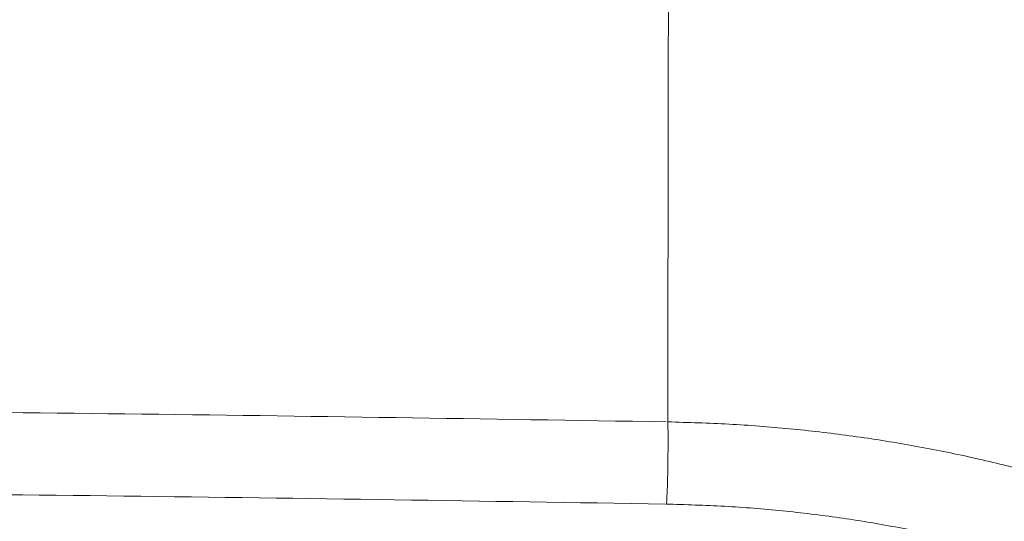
# Model space of a CAD drawing. Header units: millimetres. Extents: x 8 to 732, y 12 to 407.
# Tile 42 of 63: x 381.4 to 391.87, y 334.45 to 339.79. Entities that reach past the tile are written whole.
import ezdxf

# ---------------------------------------------------------------- set-up
doc = ezdxf.new("R2010")
doc.units = ezdxf.units.MM

msp = doc.modelspace()

# ---------------------------------------------------------------- linework, layer by layer
at = {"color": 252, "linetype": 'Continuous', "lineweight": 0}
for points, knots in [([(388.309, 355.577), (388.309, 354.911), (388.309, 353.493), (388.307, 351.317), (388.306, 349.05), (388.304, 346.777), (388.303, 344.661), (388.301, 342.705), (388.299, 340.909), (388.297, 339.111), (388.294, 337.311), (388.292, 336.108), (388.292, 335.507)], [0, 0, 0, 0, 0.1009438, 0.2147876, 0.3286081, 0.4423512, 0.5559632, 0.6451028, 0.7341022, 0.8229355, 0.9115767, 1, 1, 1, 1]), ([(388.275, 335.507), (386.355, 335.538), (382.515, 335.599), (376.753, 335.649), (370.99, 335.666), (365.227, 335.649), (359.465, 335.599), (355.625, 335.538), (353.705, 335.507)], [0, 0, 0, 0, 0.166673, 0.333338, 0.5, 0.666662, 0.833327, 1, 1, 1, 1]), ([(388.292, 335.507), (388.292, 335.483), (388.294, 335.433), (388.295, 335.329), (388.294, 335.201), (388.293, 335.059), (388.29, 334.917), (388.286, 334.793), (388.282, 334.694), (388.279, 334.652), (388.278, 334.631)], [0, 0, 0, 0, 0.117714, 0.24824, 0.386758, 0.526416, 0.660525, 0.784799, 0.897856, 1, 1, 1, 1]), ([(397.761, 329.729), (397.765, 329.826), (397.773, 330.061), (397.728, 330.431), (397.634, 330.836), (397.487, 331.236), (397.289, 331.63), (397.042, 332.015), (396.746, 332.39), (396.401, 332.755), (396.009, 333.105), (395.57, 333.441), (395.084, 333.759), (394.553, 334.058), (393.98, 334.335), (393.371, 334.585), (392.728, 334.81), (392.086, 334.996), (391.457, 335.147), (390.848, 335.267), (390.225, 335.364), (389.589, 335.437), (388.944, 335.488), (388.509, 335.5), (388.292, 335.507)], [0, 0, 0, 0, 0.035512, 0.085157, 0.134424, 0.183471, 0.232459, 0.281553, 0.330548, 0.379196, 0.427606, 0.475898, 0.524205, 0.572599, 0.620763, 0.668338, 0.715655, 0.763106, 0.802735, 0.842244, 0.881672, 0.921067, 0.960487, 1, 1, 1, 1]), ([(353.713, 334.632), (355.632, 334.662), (359.47, 334.724), (365.229, 334.773), (370.988, 334.791), (376.746, 334.773), (382.505, 334.724), (386.343, 334.663), (388.262, 334.632)], [0, 0, 0, 0, 0.166706, 0.333365, 0.5, 0.666635, 0.833294, 1, 1, 1, 1]), ([(388.27, 334.632), (388.479, 334.625), (388.896, 334.613), (389.513, 334.563), (390.121, 334.49), (390.718, 334.391), (391.305, 334.268), (391.823, 334.134), (392.275, 333.999), (392.661, 333.869), (393.035, 333.729), (393.434, 333.562), (393.855, 333.363), (394.29, 333.128), (394.691, 332.88), (395.058, 332.623), (395.389, 332.359), (395.69, 332.085), (395.961, 331.8), (396.201, 331.505), (396.422, 331.183), (396.615, 330.837), (396.772, 330.467), (396.881, 330.093), (396.943, 329.715), (396.958, 329.303), (396.914, 328.859), (396.793, 328.39), (396.598, 327.928), (396.346, 327.503), (396.055, 327.116), (395.738, 326.768), (395.378, 326.437), (394.974, 326.121), (394.578, 325.856), (394.207, 325.637), (393.876, 325.459), (393.533, 325.292), (393.138, 325.12), (392.686, 324.945), (392.169, 324.773), (391.627, 324.62), (391.06, 324.487), (390.469, 324.376), (389.863, 324.287), (389.244, 324.224), (388.618, 324.183), (388.199, 324.178), (387.99, 324.176)], [0, 0, 0, 0, 0.020744, 0.041343, 0.061933, 0.08265, 0.103627, 0.124994, 0.140383, 0.155756, 0.171155, 0.186623, 0.207425, 0.228521, 0.250004, 0.270552, 0.291114, 0.311763, 0.332568, 0.3536, 0.374925, 0.399937, 0.424854, 0.449776, 0.474804, 0.500038, 0.531529, 0.562718, 0.5938, 0.624973, 0.650592, 0.675775, 0.700643, 0.72532, 0.749934, 0.766223, 0.782245, 0.798039, 0.813646, 0.834234, 0.854669, 0.875055, 0.895935, 0.916714, 0.937521, 0.958513, 0.979294, 1, 1, 1, 1])]:
    msp.add_open_spline(points, degree=3, knots=knots, dxfattribs=at)

doc.saveas('drawing.dxf')
